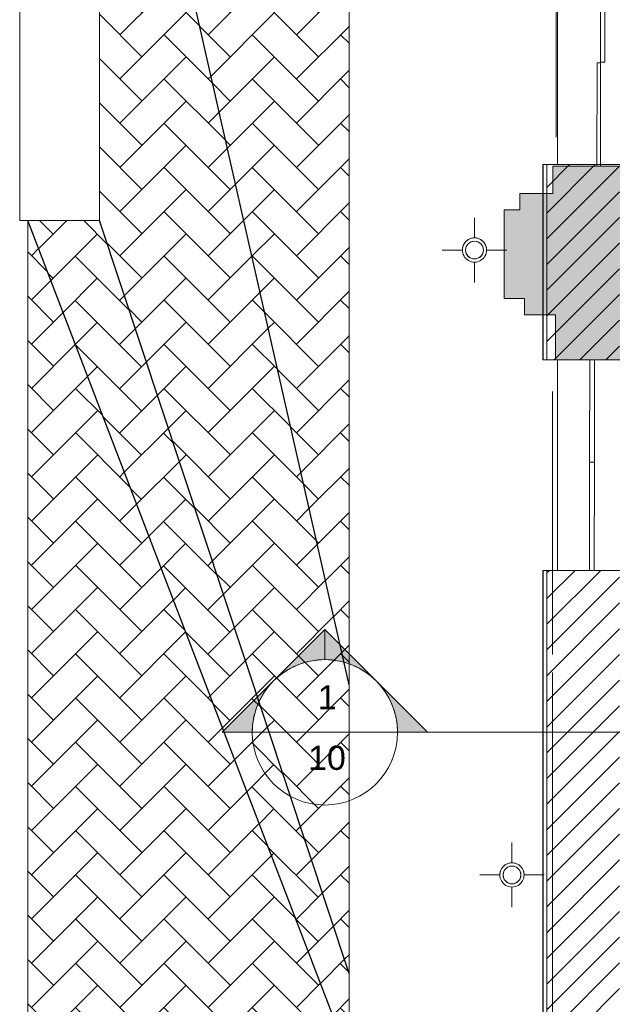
# Model space of a CAD drawing. Header units: metres. Extents: x 1.8 to 43.6, y -74.3 to -47.
# Tile 17 of 256: x 1.8 to 5.4, y -68.1 to -62. Entities that reach past the tile are written whole.
import ezdxf

# ---------------------------------------------------------------- set-up
doc = ezdxf.new("R2010")
doc.units = ezdxf.units.M
for name, color, linetype, lineweight in [('A-DOOR', 7, 'Continuous', 18), ('A-FLOR', 7, 'Continuous', 18), ('A-FLOR-PATT', 7, 'Continuous', 18), ('A-GENM', 7, 'Continuous', 18), ('A-WALL', 7, 'Continuous', 18), ('A-WALL-PATT', 7, 'Continuous', 18), ('E-LITE-EQPM', 7, 'Continuous', 18), ('G-ANNO-SYMB', 7, 'Continuous', 9)]:
    doc.layers.add(name, color=color, linetype=linetype, lineweight=lineweight)
doc.styles.add('Arial_1', font='arial.ttf', dxfattribs={"height": 0.15})

# ---------------------------------------------------------------- blocks, each defined once
blk = doc.blocks.new('Paredes 12 - Paredes 3-6874078-TÉRREO _0_32m - FRIGORÍFICA')
at = {"layer": 'A-WALL-PATT', "true_color": 0xd2d2d2}
for points in [[(5.1037, -59.6034), (5.5815, -59.6034), (5.5815, -58.6434), (5.0802, -58.6434), (5.0802, -58.6716), (4.9057, -58.6716), (4.9057, -58.7716), (4.779, -58.7716), (4.779, -59.3216), (4.8759, -59.3216), (4.8759, -59.4216), (5.1037, -59.4216)], [(5.579, -64.092), (5.579, -62.8918), (5.0802, -62.8918), (5.0802, -63.062), (4.8759, -63.062), (4.8759, -63.162), (4.779, -63.162), (4.779, -63.712), (4.9057, -63.712), (4.9057, -63.812), (5.0979, -63.812), (5.0979, -64.092)]]:
    blk.add_hatch(color=254, dxfattribs=at).paths.add_polyline_path(points)
at = {"layer": 'A-WALL', "color": 253, "true_color": 0xaaaaaa}
for p, q in [((5.0802, -58.6716), (4.9057, -58.6716)), ((4.9057, -58.6716), (4.9057, -58.7716)), ((5.5815, -58.6434), (5.0802, -58.6434)), ((5.0802, -58.6434), (5.0802, -58.6716)), ((5.5815, -59.6034), (5.5815, -58.6434)), ((4.779, -58.7716), (4.779, -59.3216)), ((4.9057, -58.7716), (4.779, -58.7716)), ((4.779, -59.3216), (4.8759, -59.3216)), ((4.8759, -59.3216), (4.8759, -59.4216)), ((4.8759, -59.4216), (5.1037, -59.4216)), ((5.1037, -59.4216), (5.1037, -59.6034)), ((5.1037, -59.6034), (5.5815, -59.6034)), ((5.0802, -62.8918), (5.0802, -63.062)), ((5.579, -62.8918), (5.0802, -62.8918)), ((5.579, -64.092), (5.579, -62.8918)), ((5.0802, -63.062), (4.8759, -63.062)), ((4.8759, -63.062), (4.8759, -63.162)), ((4.8759, -63.162), (4.779, -63.162)), ((4.779, -63.162), (4.779, -63.712)), ((4.779, -63.712), (4.9057, -63.712)), ((4.9057, -63.712), (4.9057, -63.812)), ((4.9057, -63.812), (5.0979, -63.812)), ((5.0979, -63.812), (5.0979, -64.092)), ((5.0979, -64.092), (5.579, -64.092))]:
    blk.add_line(p, q, dxfattribs=at)
blk = doc.blocks.new('Portas 6 - Portas 1-6876433-TÉRREO _0_32m - FRIGORÍFICA')
at = {"layer": 'A-DOOR', "color": 253, "true_color": 0xaaaaaa}
for p, q in [((5.358, -59.6038), (5.3572, -60.2267)), ((5.3791, -59.6038), (5.358, -59.6038)), ((5.3783, -60.2267), (5.3791, -59.6038)), ((5.3572, -60.2267), (5.3783, -60.2267)), ((5.3787, -60.2354), (5.3774, -61.254)), ((5.4042, -60.2354), (5.3787, -60.2354)), ((5.4029, -61.254), (5.4042, -60.2354)), ((5.3773, -61.244), (5.376, -62.2497)), ((5.4044, -61.244), (5.3773, -61.244)), ((5.3774, -61.254), (5.4029, -61.254)), ((5.4031, -62.2498), (5.4044, -61.244)), ((5.3545, -62.2523), (5.3537, -62.8918)), ((5.3757, -62.2523), (5.3545, -62.2523)), ((5.3749, -62.8918), (5.3757, -62.2523)), ((5.376, -62.2497), (5.4031, -62.2498)), ((5.3537, -62.8918), (5.3749, -62.8918))]:
    blk.add_line(p, q, dxfattribs=at)
blk = doc.blocks.new('Portas 8 - Portas 2-6876474-TÉRREO _0_32m - FRIGORÍFICA')
at = {"layer": 'A-DOOR', "color": 253, "true_color": 0xaaaaaa}
for p, q in [((5.3094, -64.0919), (5.3086, -64.7258)), ((5.3389, -64.092), (5.3094, -64.0919)), ((5.338, -64.7258), (5.3389, -64.092)), ((5.3086, -64.7258), (5.3077, -65.395)), ((5.338, -64.7258), (5.3086, -64.7258)), ((5.3086, -64.7258), (5.338, -64.7258)), ((5.3372, -65.3951), (5.338, -64.7258)), ((5.3077, -65.395), (5.3372, -65.3951))]:
    blk.add_line(p, q, dxfattribs=at)
blk = doc.blocks.new('luminaria de piso_rampa - luminaria de piso-8151936-TÉRREO _0_32m - FRIGORÍFICA')
at = {"layer": 'E-LITE-EQPM', "color": 253, "true_color": 0xaaaaaa}
for p, q in [((0, 0.2), (0, 0.0754)), ((-0.075, 0.0005), (-0.075, 0.0002)), ((0.075, 0.0002), (0.075, 0.0005)), ((-0.2, 0), (-0.0748, 0)), ((-0.055, -0.0001), (-0.055, -0.0001)), ((0.055, -0.0001), (0.055, -0.0001)), ((0.0748, 0), (0.2, 0)), ((0, -0.0747), (0, -0.2))]:
    blk.add_line(p, q, dxfattribs=at)
for centre, major_axis, start_param, end_param in [((0, 0.0002), (-0.075, 0), 3.141593, 6.283185), ((0, 0.0005), (0.075, 0), 0, 3.141593), ((0, 0.0002), (-0.075, 0), 0, 3.141593), ((0, -0.0001), (-0.055, 0), 3.141593, 6.283185), ((0, -0.0001), (0.055, 0), 0, 3.141593), ((0, -0.0001), (-0.055, 0), 0, 3.141593), ((0, -0.0001), (0.055, 0), 3.141593, 6.283185)]:
    blk.add_ellipse(centre, major_axis=major_axis, ratio=0.998016, start_param=start_param, end_param=end_param, dxfattribs=at)
blk = doc.blocks.new('luminaria de piso_rampa - luminaria de piso-V173-TÉRREO _0_32m - FRIGORÍFICA')
at = {"layer": 'E-LITE-EQPM', "color": 253, "true_color": 0xaaaaaa}
for p, q in [((0, 0.2), (0, 0.0754)), ((0, 0.2), (0, 0.0754)), ((-0.075, 0.0005), (-0.075, 0.0002)), ((-0.075, 0.0005), (-0.075, 0.0002)), ((0.075, 0.0002), (0.075, 0.0005)), ((0.075, 0.0002), (0.075, 0.0005)), ((-0.2, 0), (-0.0748, 0)), ((-0.2, 0), (-0.0748, 0)), ((-0.055, -0.0001), (-0.055, -0.0001)), ((-0.055, -0.0001), (-0.055, -0.0001)), ((0.055, -0.0001), (0.055, -0.0001)), ((0.055, -0.0001), (0.055, -0.0001)), ((0.0748, 0), (0.2, 0)), ((0.0748, 0), (0.2, 0)), ((0, -0.0747), (0, -0.2)), ((0, -0.0747), (0, -0.2))]:
    blk.add_line(p, q, dxfattribs=at)
for centre, major_axis, start_param, end_param in [((0, 0.0002), (-0.075, 0), 3.141593, 6.283185), ((0, 0.0002), (-0.075, 0), 3.141593, 6.283185), ((0, 0.0005), (0.075, 0), 0, 3.141593), ((0, 0.0005), (0.075, 0), 0, 3.141593), ((0, 0.0002), (-0.075, 0), 0, 3.141593), ((0, 0.0002), (-0.075, 0), 0, 3.141593), ((0, -0.0001), (-0.055, 0), 3.141593, 6.283185), ((0, -0.0001), (-0.055, 0), 3.141593, 6.283185), ((0, -0.0001), (0.055, 0), 0, 3.141593), ((0, -0.0001), (0.055, 0), 0, 3.141593), ((0, -0.0001), (-0.055, 0), 0, 3.141593), ((0, -0.0001), (0.055, 0), 3.141593, 6.283185), ((0, -0.0001), (-0.055, 0), 0, 3.141593), ((0, -0.0001), (0.055, 0), 3.141593, 6.283185)]:
    blk.add_ellipse(centre, major_axis=major_axis, ratio=0.998016, start_param=start_param, end_param=end_param, dxfattribs=at)
blk = doc.blocks.new('luminaria de piso_rampa - luminaria de piso-V207-TÉRREO _0_32m - FRIGORÍFICA')
at = {"layer": 'E-LITE-EQPM', "color": 253, "true_color": 0xaaaaaa}
for p, q in [((0, 0.2), (0, 0.0754)), ((0, 0.2), (0, 0.0754)), ((-0.075, 0.0005), (-0.075, 0.0002)), ((-0.075, 0.0005), (-0.075, 0.0002)), ((0.075, 0.0002), (0.075, 0.0005)), ((0.075, 0.0002), (0.075, 0.0005)), ((-0.2, 0), (-0.0748, 0)), ((-0.2, 0), (-0.0748, 0)), ((-0.055, -0.0001), (-0.055, -0.0001)), ((-0.055, -0.0001), (-0.055, -0.0001)), ((0.055, -0.0001), (0.055, -0.0001)), ((0.055, -0.0001), (0.055, -0.0001)), ((0.0748, 0), (0.2, 0)), ((0.0748, 0), (0.2, 0)), ((0, -0.0747), (0, -0.2)), ((0, -0.0747), (0, -0.2))]:
    blk.add_line(p, q, dxfattribs=at)
for centre, major_axis, start_param, end_param in [((0, 0.0002), (-0.075, 0), 3.141593, 6.283185), ((0, 0.0002), (-0.075, 0), 3.141593, 6.283185), ((0, 0.0005), (0.075, 0), 0, 3.141593), ((0, 0.0005), (0.075, 0), 0, 3.141593), ((0, 0.0002), (-0.075, 0), 0, 3.141593), ((0, 0.0002), (-0.075, 0), 0, 3.141593), ((0, -0.0001), (-0.055, 0), 3.141593, 6.283185), ((0, -0.0001), (-0.055, 0), 3.141593, 6.283185), ((0, -0.0001), (0.055, 0), 0, 3.141593), ((0, -0.0001), (0.055, 0), 0, 3.141593), ((0, -0.0001), (-0.055, 0), 0, 3.141593), ((0, -0.0001), (0.055, 0), 3.141593, 6.283185), ((0, -0.0001), (-0.055, 0), 0, 3.141593), ((0, -0.0001), (0.055, 0), 3.141593, 6.283185)]:
    blk.add_ellipse(centre, major_axis=major_axis, ratio=0.998016, start_param=start_param, end_param=end_param, dxfattribs=at)
blk = doc.blocks.new('4 GRE - ESCOLA DE CINEMA E AUDIOVISUAL CINE REX R07_rvt-1-TÉRREO _0_32m - FRIGORÍFICA')
at = {"layer": 'A-FLOR-PATT', "true_color": 0xaaaaaa}
h = blk.add_hatch(dxfattribs=at)
h.set_pattern_fill('FP_5', color=253, style=0, pattern_type=2)
h.set_pattern_definition([(45.002, (21.556, -62.9), (4.6e-06, 0.273721), [0.58064, -0.19355]), (134.999, (21.693, -62.763), (4.8e-06, 0.273721), [0.58062, -0.19354])])
h.paths.add_polyline_path([(5.0187, -71.379), (5.0187, -70.656), (4.8543, -70.656), (4.8548, -70.658), (5.0176, -70.658), (5.0176, -71.3741)])
h.paths.add_polyline_path([(3.8194, -66.1035), (3.8194, -53.5475), (2.2715, -59.2949), (3.7383, -65.747)])
h.paths.add_polyline_path([(5.0237, -50.5635), (5.1083, -50.5635), (5.1083, -48.7615), (4.9931, -49.1906), (4.9982, -49.1928), (5.0017, -49.2015), (4.9979, -49.2104), (4.9894, -49.214), (4.9867, -49.2129), (4.9795, -49.243), (4.9805, -49.2407), (4.9894, -49.2371), (4.9982, -49.2412), (5.0016, -49.2495), (4.9977, -49.2584), (4.9892, -49.2618), (4.9805, -49.2582), (4.9769, -49.2496), (4.9688, -49.2795), (5.0237, -49.2795), (5.0237, -50.407)])
h = blk.add_hatch(dxfattribs=at)
h.set_pattern_fill('FP_3', color=253, style=0, pattern_type=2)
h.set_pattern_definition([(45.008, (21.552, -62.9), (-2.9e-06, 0.273714), [0.58056, -0.19352]), (134.992, (21.689, -62.763), (2.9e-06, 0.273714), [0.58056, -0.19352])])
h.paths.add_polyline_path([(5.0187, -71.5033), (5.0187, -71.379), (5.0176, -71.3741), (5.0176, -71.5)])
h.paths.add_polyline_path([(4.738, -70.658), (4.8548, -70.658), (4.8543, -70.656), (4.7373, -70.656)])
h.paths.add_polyline_path([(3.8194, -67.8915), (3.8194, -66.1035), (2.2715, -59.2949), (2.2715, -63.2299), (3.6732, -67.4514)])
h = blk.add_hatch(dxfattribs=at)
h.set_pattern_fill('FP_1', color=253, style=0, pattern_type=2)
h.set_pattern_definition([(45.006, (21.553, -62.9), (-4e-07, 0.273721), [0.58058, -0.19353]), (134.994, (21.69, -62.763), (4e-07, 0.273721), [0.58058, -0.19353])])
h.paths.add_polyline_path([(4.7243, -74.2692), (5.0824, -71.9419), (5.0187, -71.9419), (5.0187, -71.5399), (5.0176, -71.537), (5.0176, -71.9362), (4.9582, -71.9423), (4.9374, -71.9562), (4.9087, -71.9619), (4.88, -71.9562), (4.8586, -71.9419), (3.8513, -71.9419), (3.8503, -72.0307), (3.8484, -72.0351), (3.8423, -72.0417), (3.8404, -72.0432), (3.8332, -72.0456), (3.8294, -72.0461), (3.8216, -72.0445), (3.8164, -72.0416), (3.8123, -72.0378), (3.8091, -72.0321), (3.8081, -72.0298), (3.8074, -72.0108), (3.8081, -71.7241), (3.8129, -71.7234), (3.8103, -71.7227), (3.8112, -70.3449), (3.8149, -70.3382), (3.8184, -70.335), (3.8194, -70.3339), (3.8194, -68.4176), (1.8262, -63.2288), (1.8262, -74.2692), (3.553, -74.2692)])
h.paths.add_polyline_path([(3.887, -70.658), (4.6799, -70.658), (4.6791, -70.656), (3.8478, -70.6565), (3.8484, -70.658)])
h = blk.add_hatch(dxfattribs=at)
h.set_pattern_fill('FP_2', color=253, style=0, pattern_type=2)
h.set_pattern_definition([(44.999, (21.555, -62.903), (-2.3e-06, 0.273714), [0.58064, -0.19355]), (135.001, (21.692, -62.766), (2.3e-06, 0.273714), [0.58064, -0.19355])])
h.paths.add_polyline_path([(5.0187, -71.5399), (5.0187, -71.5033), (5.0176, -71.5), (5.0176, -71.537)])
h.paths.add_polyline_path([(4.6799, -70.658), (4.738, -70.658), (4.7373, -70.656), (4.6791, -70.656)])
h.paths.add_polyline_path([(3.8194, -68.4176), (3.8194, -67.8915), (2.2711, -63.2289), (1.8262, -63.2288), (3.553, -67.7241)])
at = {"layer": 'A-WALL-PATT', "true_color": 0xd4d4d4}
h = blk.add_hatch(dxfattribs=at)
h.set_pattern_fill('FP_9', color=254, style=0, pattern_type=2)
h.set_pattern_definition([(50, (21.555, -62.9), (0.546555, -0.047815), [0.05715, -0.62865]), (355, (21.555, -62.9), (-0.105728, 0.573166), [0.04572, -0.50292]), (100.451, (21.601, -62.904), (0.440828, 0.525349), [0.04857, -0.53427]), (46.184, (21.555, -62.748), (0.813237, -0.12613), [0.08573, -0.94298]), (96.636, (21.623, -62.758), (0.712212, 0.742287), [0.07286, -0.80141]), (351.184, (21.555, -62.748), (0.712217, 0.742274), [0.06858, -0.75438]), (21, (21.631, -62.786), (0.454846, -0.306795), [0.05715, -0.62865]), (326, (21.631, -62.786), (0.185405, 0.55256), [0.04572, -0.50292]), (71.451, (21.669, -62.811), (0.640251, 0.245763), [0.04857, -0.53427]), (37.5, (21.555, -62.9), (0.009261, 0.2536672), [0.02515, -0.47168, 0.02515, -0.48539, -0.50482]), (37.5, (21.555, -62.9), (0.009261, 0.2536672), [-1.007, 0.02515, -0.47968]), (7.5, (21.555, -62.9), (0.2004558, 0.300546), [0.02515, -0.26594, 0.02515, -0.46025, -0.1924]), (7.5, (21.555, -62.9), (0.2004558, 0.300546), [-0.77648, 0.02515, -0.16726]), (327.5, (21.385, -62.9), (0.4067682, -0.0171882), [0.02515, -0.16535, 0.02515, -0.56921, -0.78867]), (327.5, (21.385, -62.9), (0.4067682, -0.0171882), [-0.78486, 0.02515, -0.76352]), (317.5, (21.309, -62.9), (0.444383, 0.0762794), [0.02515, -0.2225, 0.02515, -0.36957, -0.56007]), (317.5, (21.309, -62.9), (0.444383, 0.0762794), [-0.64237, 0.02515, -0.53492])])
h.paths.add_polyline_path([(5.0212, -71.9394), (5.0212, -70.6559), (5.0187, -70.6559), (5.0187, -71.9394)])
h.paths.add_polyline_path([(5.0187, -69.1513), (5.0212, -69.1513), (5.0212, -65.395), (5.0187, -65.395), (5.0187, -68.3037)])
h.paths.add_polyline_path([(5.0187, -64.0919), (5.0212, -64.0919), (5.0212, -62.8833), (5.0187, -62.8833), (5.0187, -64.0426)])
h.paths.add_polyline_path([(5.0212, -59.6037), (5.0212, -58.6419), (5.0187, -58.6419), (5.0187, -59.6037)])
h.paths.add_polyline_path([(5.0187, -57.3419), (5.0212, -57.3419), (5.0212, -53.5315), (5.0187, -53.5315), (5.0187, -57.2248)])
h.paths.add_polyline_path([(5.0187, -51.8615), (5.0212, -51.8615), (5.0212, -50.5715), (5.0187, -50.5715), (5.0187, -51.6853)])
h = blk.add_hatch(dxfattribs=at)
h.set_pattern_fill('FP_10', color=254, style=0, pattern_type=2)
h.set_pattern_definition([(45, (21.555, -62.9), (-0.0795495, 0.0795495), [])])
h.paths.add_polyline_path([(5.4937, -71.4969), (5.4937, -70.6559), (5.0437, -70.6559), (5.0437, -71.4969)])
h.paths.add_polyline_path([(5.0437, -69.1513), (5.4937, -69.1513), (5.4937, -65.395), (5.0437, -65.395), (5.0437, -68.3037)])
h.paths.add_polyline_path([(5.4937, -64.0919), (5.4937, -62.8833), (5.0437, -62.8833), (5.0437, -64.0919)])
h.paths.add_polyline_path([(5.0437, -59.6037), (5.4937, -59.6037), (5.4937, -58.6419), (5.0437, -58.6419), (5.0437, -58.9292)])
h.paths.add_polyline_path([(5.4937, -57.3419), (5.4937, -53.5315), (5.0437, -53.5315), (5.0437, -57.3419)])
h.paths.add_polyline_path([(5.4937, -51.8615), (5.4937, -50.5965), (5.0437, -50.5965), (5.0437, -51.8615)])
at = {"layer": 'A-FLOR', "color": 253, "true_color": 0xaaaaaa}
for p, q in [((3.8194, -50.5635), (3.8194, -67.1513)), ((1.7767, -63.2288), (1.7767, -59.2928)), ((2.2715, -59.2949), (2.2711, -63.2289)), ((5.1083, -59.6037), (5.1083, -62.8833)), ((5.1083, -62.8833), (5.1083, -59.6037)), ((2.2711, -63.2289), (2.2714, -60.6337)), ((1.8262, -63.2288), (1.7767, -63.2288)), ((1.8262, -74.2692), (1.8262, -63.2288)), ((1.8262, -63.2288), (2.2711, -63.2289)), ((5.1083, -64.0919), (5.1083, -65.395)), ((5.1083, -65.395), (5.1083, -64.0919)), ((3.8194, -67.1513), (3.8194, -69.1513))]:
    blk.add_line(p, q, dxfattribs=at)
at = {"layer": 'A-FLOR', "color": 253, "lineweight": 25, "true_color": 0xaaaaaa}
for p, q in [((3.8194, -66.1035), (2.2715, -59.2949)), ((3.8194, -68.4176), (1.8262, -63.2288)), ((3.8194, -67.8915), (2.2711, -63.2289))]:
    blk.add_line(p, q, dxfattribs=at)
at = {"layer": 'A-GENM', "color": 253, "true_color": 0xaaaaaa}
for p, q in [((5.101, -62.7126), (5.101, -61.2592)), ((5.101, -61.2592), (5.101, -62.7126)), ((5.0776, -65.9167), (5.0776, -64.2869)), ((5.0776, -64.2869), (5.0776, -65.9167)), ((5.0776, -68.5889), (5.0776, -66.027)), ((5.0776, -66.027), (5.0776, -68.5889))]:
    blk.add_line(p, q, dxfattribs=at)
at = {"layer": 'A-WALL', "color": 253, "true_color": 0xaaaaaa}
for p, q in [((5.5187, -62.8833), (5.0187, -62.8833)), ((5.0187, -62.8833), (5.0187, -64.0919)), ((5.0212, -62.8833), (5.0212, -64.0919)), ((5.0437, -62.8833), (5.0437, -64.0919)), ((5.0187, -64.0919), (5.5187, -64.0919)), ((5.5187, -65.395), (5.0187, -65.395)), ((5.0187, -65.395), (5.0187, -69.1513)), ((5.0212, -65.395), (5.0212, -69.1513)), ((5.0437, -65.395), (5.0437, -69.1513))]:
    blk.add_line(p, q, dxfattribs=at)
at = {"layer": 'A-DOOR', "color": 253, "lineweight": 18, "true_color": 0xaaaaaa}
for name in ['Portas 6 - Portas 1-6876433-TÉRREO _0_32m - FRIGORÍFICA', 'Portas 8 - Portas 2-6876474-TÉRREO _0_32m - FRIGORÍFICA']:
    blk.add_blockref(name, (0, 0), dxfattribs=at)
at = {"layer": 'A-WALL', "color": 253, "lineweight": 18, "true_color": 0xaaaaaa}
blk.add_blockref('Paredes 12 - Paredes 3-6874078-TÉRREO _0_32m - FRIGORÍFICA', (0, 0), dxfattribs=at)
at = {"layer": 'E-LITE-EQPM', "color": 253, "lineweight": 18, "true_color": 0xaaaaaa}
for name, p in [('luminaria de piso_rampa - luminaria de piso-8151936-TÉRREO _0_32m - FRIGORÍFICA', (4.595, -63.412)), ('luminaria de piso_rampa - luminaria de piso-V173-TÉRREO _0_32m - FRIGORÍFICA', (4.595, -63.412)), ('luminaria de piso_rampa - luminaria de piso-V207-TÉRREO _0_32m - FRIGORÍFICA', (4.8273, -67.2807))]:
    blk.add_blockref(name, p, dxfattribs=at)
blk = doc.blocks.new('Corte - M_Cabeça do corte - Preenchido-1049-TÉRREO _0_32m - FRIGORÍFICA')
at = {"layer": 'G-ANNO-SYMB'}
h = blk.add_hatch(color=256, dxfattribs=at)
edge = h.paths.add_edge_path()
edge.add_line((-0.006, 0.008485), (-0.006, 0.006))
edge.add_arc((-0.006, 0), 0.006, 90, 135)
edge.add_line((-0.010243, 0.004243), (-0.006, 0.008485))
h = blk.add_hatch(color=256, dxfattribs=at)
edge = h.paths.add_edge_path()
edge.add_line((-0.006, 0.008485), (-0.001757, 0.004243))
edge.add_arc((-0.006, 0), 0.006, 45, 90)
edge.add_line((-0.006, 0.006), (-0.006, 0.008485))
h = blk.add_hatch(color=256, dxfattribs=at)
edge = h.paths.add_edge_path()
edge.add_line((-0.014485, 0), (-0.010243, 0.004243))
edge.add_arc((-0.006, 0), 0.006, 135, 180)
edge.add_line((-0.012, 0), (-0.014485, 0))
h = blk.add_hatch(color=256, dxfattribs=at)
edge = h.paths.add_edge_path()
edge.add_line((0.002485, 0), (0, 0))
edge.add_arc((-0.006, 0), 0.006, 360, 405)
edge.add_line((-0.001757, 0.004243), (0.002485, 0))
for p, q in [((-0.006, 0.008485), (-0.014485, 0)), ((-0.006, 0.008485), (-0.010243, 0.004243)), ((-0.006, 0.008485), (0.002485, 0)), ((-0.006, 0.006), (-0.006, 0.008485)), ((-0.006, 0.008485), (-0.006, 0.006)), ((-0.001757, 0.004243), (-0.006, 0.008485)), ((-0.010243, 0.004243), (-0.014485, 0)), ((0.002485, 0), (-0.001757, 0.004243)), ((-0.014485, 0), (-0.012, 0)), ((0, 0), (0.002485, 0)), ((-0.012, 0), (-0.014485, 0)), ((0, 0), (0.002485, 0))]:
    blk.add_line(p, q, dxfattribs=at)
for start, end in [(360, 180), (90, 135), (45, 90), (135, 180), (360, 45), (180, 360)]:
    blk.add_arc((-0.006, 0), 0.006, start, end, dxfattribs=at)

msp = doc.modelspace()

# ---------------------------------------------------------------- linework, layer by layer
at = {"layer": 'G-ANNO-SYMB'}
for p, q in [((3.2178, -66.3976), (4.1178, -66.3976)), ((4.1178, -66.3976), (40.6306, -66.3976))]:
    msp.add_line(p, q, dxfattribs=at)

# ---------------------------------------------------------------- block references
at = {"lineweight": 5}
msp.add_blockref('4 GRE - ESCOLA DE CINEMA E AUDIOVISUAL CINE REX R07_rvt-1-TÉRREO _0_32m - FRIGORÍFICA', (0, 0), dxfattribs=at)
at = {"layer": 'G-ANNO-SYMB', "xscale": 74.99999999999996, "yscale": 74.99999999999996, "zscale": 74.99999999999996}
msp.add_blockref('Corte - M_Cabeça do corte - Preenchido-1049-TÉRREO _0_32m - FRIGORÍFICA', (4.1178, -66.3976), dxfattribs=at)

# ---------------------------------------------------------------- texts
at = {"layer": 'G-ANNO-SYMB', "char_height": 0.15, "attachment_point": 1, "style": 'Arial_1'}
for s, insert, width in [('1', (3.6244, -66.1059), 0.144304), ('10', (3.5648, -66.4801), 0.288607)]:
    msp.add_mtext(s, dxfattribs=dict(at, insert=insert, width=width))

doc.saveas('drawing.dxf')
